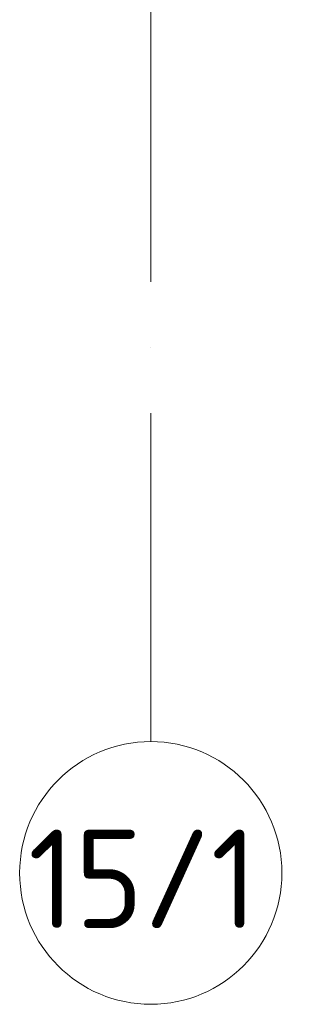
# Model space of a CAD drawing. Header units: millimetres. Extents: x -3267 to 40126, y 29201 to 102288.
# Tile 117 of 256: x 36326 to 37167, y 29201 to 32199. Entities that reach past the tile are written whole.
import ezdxf

# ---------------------------------------------------------------- set-up
doc = ezdxf.new("R2010")
doc.units = ezdxf.units.MM
doc.linetypes.add('4_ Штрихпунктир_ 10 х 2 мм', pattern=[1400, 1000, -200, 0, -200])
doc.layers.add('S-GRID-____-IDEN', color=7, linetype='Continuous', lineweight=9)
doc.layers.add('S-GRID-____-OTLN', color=7, linetype='Continuous', lineweight=9)
doc.styles.add('GOST Common_1', font='GOST_Common.ttf', dxfattribs={"height": 300})

# ---------------------------------------------------------------- blocks, each defined once
blk = doc.blocks.new('Ось сетки - 8_0 мм-37851243-ВКК_02_К1_З_ЭОМ_кабель_')
at = {"layer": 'S-GRID-____-IDEN', "color": 253, "true_color": 0xaaaaaa}
blk.add_circle((0, 0), 4, dxfattribs=at)

msp = doc.modelspace()

# ---------------------------------------------------------------- linework, layer by layer
at = {"layer": 'S-GRID-____-OTLN', "color": 253, "linetype": '4_ Штрихпунктир_ 10 х 2 мм', "true_color": 0xaaaaaa}
msp.add_line((36725.6, 30000.7), (36725.6, 101488.3), dxfattribs=at)

# ---------------------------------------------------------------- block references
at = {"layer": 'S-GRID-____-IDEN', "color": 253, "true_color": 0xaaaaaa, "xscale": 99.99999999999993, "yscale": 99.99999999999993, "zscale": 99.99999999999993}
msp.add_blockref('Ось сетки - 8_0 мм-37851243-ВКК_02_К1_З_ЭОМ_кабель_', (36725.6, 29600.7), dxfattribs=at)

# ---------------------------------------------------------------- texts
at = {"layer": 'S-GRID-____-IDEN', "color": 253, "true_color": 0xaaaaaa, "insert": (36351.5, 29732.8), "char_height": 300, "width": 897.89, "attachment_point": 1, "style": 'GOST Common_1'}
msp.add_mtext('15/1', dxfattribs=at)

doc.saveas('drawing.dxf')
